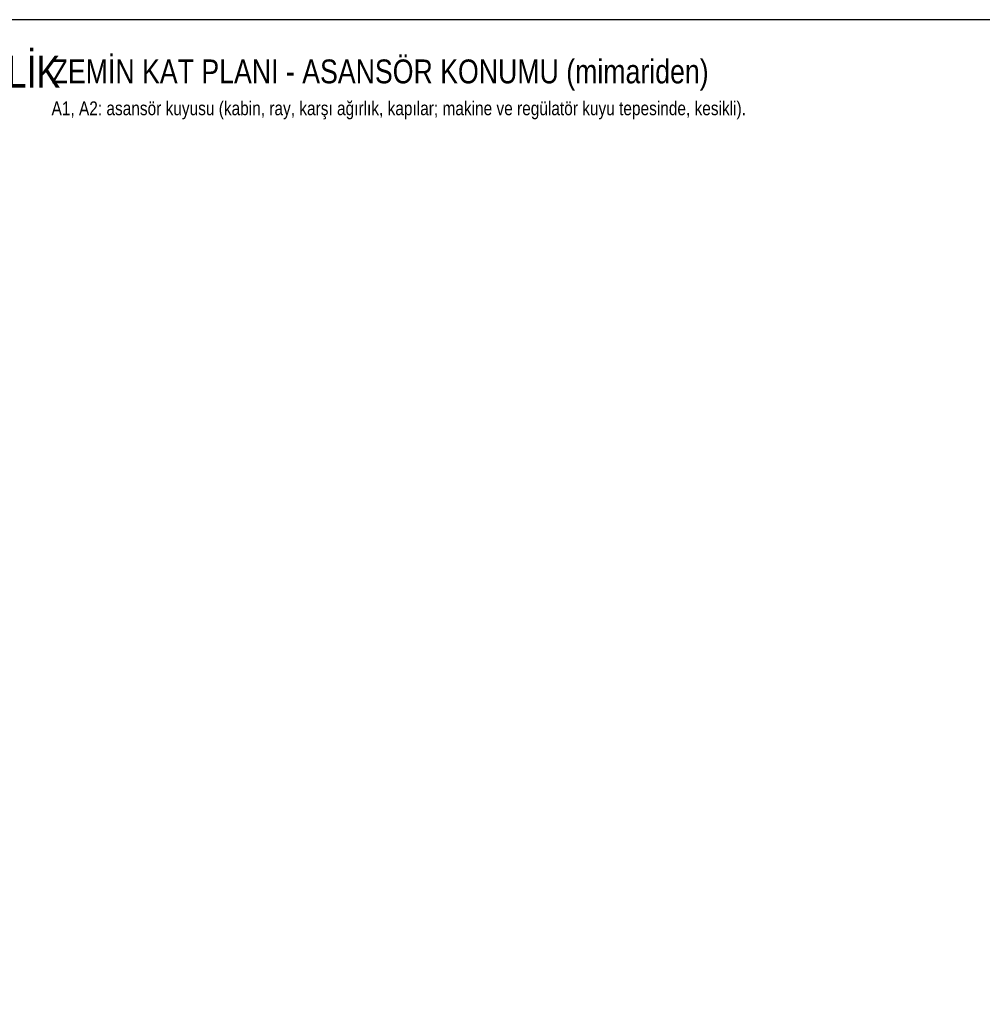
# Model space of a CAD drawing. Header units: centimetres. Extents: x 0 to 15545, y -30 to 2970.
# Tile 5 of 31: x 1160 to 2067, y 2042 to 2970. Entities that reach past the tile are written whole.
import ezdxf
from ezdxf.enums import TextEntityAlignment as Align

# ---------------------------------------------------------------- set-up
doc = ezdxf.new("R2010")
doc.units = ezdxf.units.CM
for name, color, linetype in [('ASN-ANTET', 4, 'CONTINUOUS'), ('ASN-BASLIK', 5, 'CONTINUOUS'), ('ASN-CERCEVE', 7, 'CONTINUOUS'), ('ASN-YAZI', 4, 'CONTINUOUS')]:
    doc.layers.add(name, color=color, linetype=linetype)
doc.styles.get("Standard").update_dxf_attribs({"font": 'arial.ttf', "width": 0.8})

msp = doc.modelspace()

# ---------------------------------------------------------------- linework, layer by layer
at = {"layer": 'ASN-CERCEVE'}
for points in [[(0, 0), (15545, 0), (15545, 2970), (0, 2970)], [(100, 0), (15520, 0), (15520, 2970), (100, 2970)]]:
    msp.add_lwpolyline(points, close=True, dxfattribs=at)

# ---------------------------------------------------------------- texts
at = {"layer": 'ASN-ANTET', "width": 0.8}
msp.add_text('ROTAŞ MÜHENDİSLİK.PROJE.MÜŞAVİRLİK', height=30, dxfattribs=at).set_placement((510.86, 2935.96), align=Align.TOP_LEFT)
at = {"layer": 'ASN-BASLIK', "width": 0.8}
msp.add_text('ZEMİN KAT PLANI - ASANSÖR KONUMU (mimariden)', height=22.5, dxfattribs=at).set_placement((1190, 2910))
at = {"layer": 'ASN-YAZI', "width": 0.8}
msp.add_text('A1, A2: asansör kuyusu (kabin, ray, karşı ağırlık, kapılar; makine ve regülatör kuyu tepesinde, kesikli).', height=13, dxfattribs=at).set_placement((1190, 2880))

doc.saveas('drawing.dxf')
